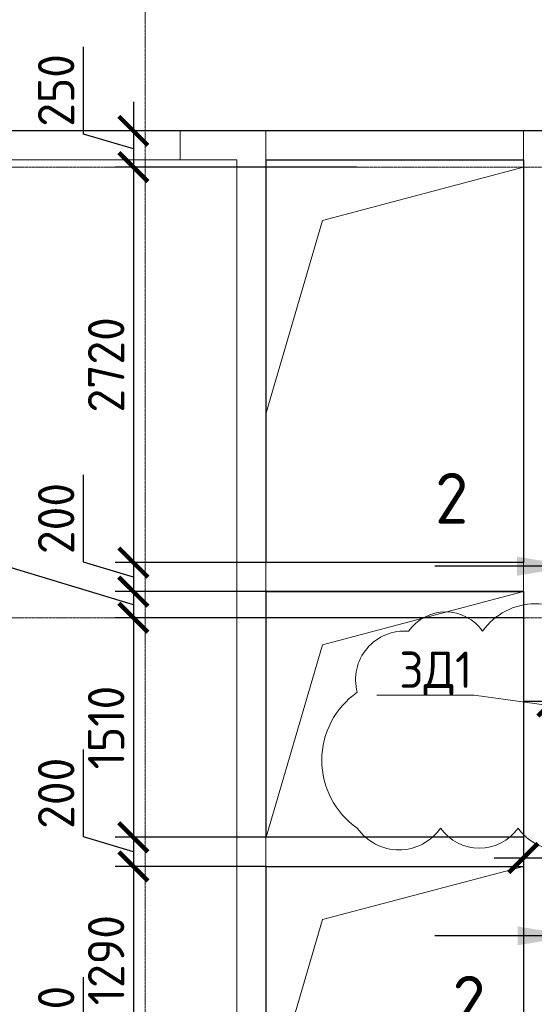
# Model space of a CAD drawing. Header units: millimetres. Extents: x -42044588 to 856694, y -806701 to 941911.
# Tile 105 of 256: x -175382 to -171843, y -328471 to -321698. Entities that reach past the tile are written whole.
import ezdxf
from ezdxf import colors
from ezdxf.entities.mleader import LeaderData, LeaderLine
from ezdxf.enums import TextEntityAlignment as Align
from ezdxf.math import Vec2, Vec3

# ---------------------------------------------------------------- set-up
doc = ezdxf.new("R2010")
doc.units = ezdxf.units.MM
for name, pattern in [('______5', [1100, 800, -100, 100, -100]), ('DASHED', [7, 5, -2, 0]), ('осевая', [50.8, 31.75, -6.35, 6.35, -6.35])]:
    doc.linetypes.add(name, pattern=pattern)
for name, color, linetype, lineweight in [('907Сл Осевые', 1, 'Continuous', 0), ('Оси', 40, '______5', 18), ('Перекрытие ж_бетон', 1, 'Continuous', 30), ('подоснова', 151, 'Continuous', 5), ('РАЗМЕРЫ', 1, 'Continuous', 9), ('Символы 0.20', 1, 'Continuous', 20), ('Символы 0.20 @ 100', 1, 'Continuous', 20), ('СТЕНЫ', 3, 'Continuous', 30)]:
    doc.layers.add(name, color=color, linetype=linetype, lineweight=lineweight)
doc.styles.add('GOST-2.304_Type-B', font='GOST_Common.ttf')
doc.styles.add('ГОСТ', font='GOST_Common.ttf')
doc.dimstyles.new('СПДС', dxfattribs={"dimscale": 100, "dimtxt": 2.5, "dimasz": 2, "dimexe": 1.25, "dimexo": 0, "dimtad": 1, "dimdec": 0, "dimrnd": 5, "dimtxsty": 'GOST-2.304_Type-B', "dimblk": 'ARCHTICK', "dimcen": 2.5, "dimdle": 2, "dimclrd": 1, "dimclre": 1, "dimclrt": 1, "dimadec": 0, "dimazin": 2, "dimtfac": 0.75, "dimtdec": 0, "dimtmove": 1, "dimatfit": 3, "dimfxl": 0, "dimtolj": 1, "dimarcsym": 0})

# ---------------------------------------------------------------- blocks, each defined once
blk = doc.blocks.new('оси блок 2')
at = {"layer": 'Оси', "color": 16, "linetype": 'осевая', "lineweight": 0, "ltscale": 0.25, "transparency": 33554687}
for p, q in [((-64304.7, -322543), (-64304.7, -347914.1)), ((-89822.3, -326301.3), (-37238.5, -326301.3)), ((-89822.3, -329401.3), (-37238.5, -329401.3))]:
    blk.add_line(p, q, dxfattribs=at)
blk = doc.blocks.new('подложка стн 1-го этажа')
at = {"layer": 'СТЕНЫ', "color": 252, "linetype": 'DASHED', "lineweight": 0, "ltscale": 0.5, "true_color": 0x939598, "transparency": 33554687}
for p, q in [((30273.8, 26361.8, -200), (30273.8, 19411.8, -200)), ((30273.8, 26361.8, -200), (30273.8, 26361.8, -200)), ((32043.8, 26361.8, -200), (32043.8, 19411.8, -200)), ((32043.8, 26361.8, -200), (32043.8, 26361.8, -200)), ((27893.8, 26161.8, -200), (30073.8, 26161.8, -200)), ((30073.8, 19411.8, -200), (30073.8, 26161.8, -200)), ((30073.8, 26161.8, -200), (30073.8, 26161.8, -200)), ((30273.8, 26161.8, -200), (30273.8, 26161.8, -200)), ((32043.8, 26161.8, -200), (30273.8, 26161.8, -200)), ((32043.8, 26161.8, -200), (32043.8, 26161.8, -200)), ((30273.8, 23391.8, -200), (30273.8, 23391.8, -200)), ((32043.8, 23391.8, -200), (30273.8, 23391.8, -200)), ((32043.8, 23391.8, -200), (32043.8, 23391.8, -200)), ((32043.8, 23191.8, -200), (30273.8, 23191.8, -200)), ((30273.8, 23191.8, -200), (30273.8, 23191.8, -200)), ((32043.8, 23191.8, -200), (32043.8, 23191.8, -200)), ((30273.8, 21501.8, -200), (32043.8, 21501.8, -200)), ((30273.8, 21501.8, -200), (30273.8, 21501.8, -200)), ((32043.8, 21501.8, -200), (32043.8, 21501.8, -200)), ((30273.8, 21301.8, -200), (30273.8, 21301.8, -200)), ((30273.8, 21301.8, -200), (32043.8, 21301.8, -200)), ((32043.8, 21301.8, -200), (32043.8, 21301.8, -200))]:
    blk.add_line(p, q, dxfattribs=at)
at = {"layer": 'СТЕНЫ', "color": 252, "linetype": 'DASHED', "lineweight": 0, "ltscale": 0.5, "true_color": 0x939598, "transparency": 33554687, "elevation": -200}
blk.add_lwpolyline([(35043.8, 26111.8), (35043.9, 26361.8), (27693.9, 26361.8), (27693.9, 26111.8)], dxfattribs=at)
at = {"layer": 'СТЕНЫ', "color": 252, "linetype": 'DASHED', "lineweight": 0, "ltscale": 0.5, "true_color": 0x939598, "transparency": 33554687, "elevation": -560}
blk.add_lwpolyline([(28283.9, 26364.8), (29683.7, 26364.8), (29683.7, 26161.8), (28283.9, 26161.8)], close=True, dxfattribs=at)
blk = doc.blocks.new('_ArchTick')
at = {"color": 0, "linetype": 'ByBlock', "const_width": 0.15}
blk.add_lwpolyline([(-0.5, -0.5), (0.5, 0.5)], dxfattribs=at)
blk = doc.blocks.new('*D936')
at = {"layer": 'DEFPOINTS', "color": 0, "transparency": 16777216}
for p in [(-173063.6, -322462.1), (-174600.1, -322712.1), (-173063.6, -322712.1)]:
    blk.add_point(p, dxfattribs=at)
at = {"layer": 'РАЗМЕРЫ', "color": 1, "lineweight": -2, "transparency": 16777216}
for p, q in [((-174943.8, -322484), (-174943.8, -321884)), ((-174600.1, -322262.1), (-174600.1, -322912.1)), ((-173063.6, -322462.1), (-174725.1, -322462.1)), ((-174600.1, -322587.1), (-174943.8, -322484)), ((-173063.6, -322712.1), (-174725.1, -322712.1))]:
    blk.add_line(p, q, dxfattribs=at)
at = {"layer": 'РАЗМЕРЫ', "color": 1, "lineweight": -2, "transparency": 16777216, "xscale": 200, "yscale": 200, "zscale": 200}
for p, rotation in [((-174600.1, -322462.1), 90), ((-174600.1, -322712.1), 270)]:
    blk.add_blockref('_ArchTick', p, dxfattribs=dict(at, rotation=rotation))
at = {"layer": 'РАЗМЕРЫ', "color": 1, "lineweight": 0, "transparency": 16777216, "insert": (-175131.3, -322184), "char_height": 250, "attachment_point": 5, "rotation": 90, "style": 'GOST-2.304_Type-B'}
blk.add_mtext('\\A1;250', dxfattribs=at)
blk = doc.blocks.new('*D937')
at = {"layer": 'DEFPOINTS', "color": 0, "transparency": 16777216}
for p in [(-173063.6, -322712.1), (-174600.1, -325432.1), (-173688, -325432.1, 0)]:
    blk.add_point(p, dxfattribs=at)
at = {"layer": 'РАЗМЕРЫ', "color": 1, "lineweight": -2, "transparency": 16777216}
for p, q in [((-174600.1, -322512.1), (-174600.1, -325632.1)), ((-173063.6, -322712.1), (-174725.1, -322712.1)), ((-173688, -325432.1), (-174725.1, -325432.1))]:
    blk.add_line(p, q, dxfattribs=at)
at = {"layer": 'РАЗМЕРЫ', "color": 1, "lineweight": -2, "transparency": 16777216, "xscale": 200, "yscale": 200, "zscale": 200}
for p, rotation in [((-174600.1, -322712.1), 90), ((-174600.1, -325432.1), 270)]:
    blk.add_blockref('_ArchTick', p, dxfattribs=dict(at, rotation=rotation))
at = {"layer": 'РАЗМЕРЫ', "color": 1, "lineweight": 0, "transparency": 16777216, "insert": (-174787.6, -324072.1), "char_height": 250, "attachment_point": 5, "rotation": 90, "style": 'GOST-2.304_Type-B'}
blk.add_mtext('\\A1;2720', dxfattribs=at)
blk = doc.blocks.new('*D938')
at = {"layer": 'DEFPOINTS', "color": 0, "transparency": 16777216}
for p in [(-173688, -325432.1, 0), (-174600.1, -325632.1), (-173688, -325632.1, 0)]:
    blk.add_point(p, dxfattribs=at)
at = {"layer": 'РАЗМЕРЫ', "color": 1, "lineweight": -2, "transparency": 16777216}
for p, q in [((-174943.8, -325429), (-174943.8, -324829)), ((-174600.1, -325232.1), (-174600.1, -325832.1)), ((-174600.1, -325532.1), (-174943.8, -325429)), ((-173688, -325432.1), (-174725.1, -325432.1)), ((-173688, -325632.1), (-174725.1, -325632.1))]:
    blk.add_line(p, q, dxfattribs=at)
at = {"layer": 'РАЗМЕРЫ', "color": 1, "lineweight": -2, "transparency": 16777216, "xscale": 200, "yscale": 200, "zscale": 200}
for p, rotation in [((-174600.1, -325432.1), 90), ((-174600.1, -325632.1), 270)]:
    blk.add_blockref('_ArchTick', p, dxfattribs=dict(at, rotation=rotation))
at = {"layer": 'РАЗМЕРЫ', "color": 1, "lineweight": 0, "transparency": 16777216, "insert": (-175131.3, -325129), "char_height": 250, "attachment_point": 5, "rotation": 90, "style": 'GOST-2.304_Type-B'}
blk.add_mtext('\\A1;200', dxfattribs=at)
blk = doc.blocks.new('*D943')
at = {"layer": 'DEFPOINTS', "color": 0, "transparency": 16777216}
for p in [(-171918, -325632.1, 0), (-174600.1, -325812.1), (-171918, -325812.1, 0)]:
    blk.add_point(p, dxfattribs=at)
at = {"layer": 'РАЗМЕРЫ', "color": 1, "lineweight": -2, "transparency": 16777216}
for p, q in [((-175477.8, -325455.9), (-175477.8, -324905.9)), ((-174600.1, -325432.1), (-174600.1, -326012.1)), ((-174600.1, -325722.1), (-175477.8, -325455.9)), ((-171918, -325632.1), (-174725.1, -325632.1)), ((-171918, -325812.1), (-174725.1, -325812.1))]:
    blk.add_line(p, q, dxfattribs=at)
at = {"layer": 'РАЗМЕРЫ', "color": 1, "lineweight": -2, "transparency": 16777216, "xscale": 200, "yscale": 200, "zscale": 200}
for p, rotation in [((-174600.1, -325632.1), 90), ((-174600.1, -325812.1), 270)]:
    blk.add_blockref('_ArchTick', p, dxfattribs=dict(at, rotation=rotation))
at = {"layer": 'РАЗМЕРЫ', "color": 1, "lineweight": 0, "transparency": 16777216, "insert": (-175665.3, -325180.9), "char_height": 250, "attachment_point": 5, "rotation": 90, "style": 'GOST-2.304_Type-B'}
blk.add_mtext('\\A1;180', dxfattribs=at)
blk = doc.blocks.new('*D939')
at = {"layer": 'DEFPOINTS', "color": 0, "transparency": 16777216}
for p in [(-173688, -325812.1, 0), (-174600.1, -327322.1), (-173688, -327322.1, 0)]:
    blk.add_point(p, dxfattribs=at)
at = {"layer": 'РАЗМЕРЫ', "color": 1, "lineweight": -2, "transparency": 16777216}
for p, q in [((-174600.1, -325612.1), (-174600.1, -327522.1)), ((-173688, -325812.1), (-174725.1, -325812.1)), ((-173688, -327322.1), (-174725.1, -327322.1))]:
    blk.add_line(p, q, dxfattribs=at)
at = {"layer": 'РАЗМЕРЫ', "color": 1, "lineweight": -2, "transparency": 16777216, "xscale": 200, "yscale": 200, "zscale": 200}
for p, rotation in [((-174600.1, -325812.1), 90), ((-174600.1, -327322.1), 270)]:
    blk.add_blockref('_ArchTick', p, dxfattribs=dict(at, rotation=rotation))
at = {"layer": 'РАЗМЕРЫ', "color": 1, "lineweight": 0, "transparency": 16777216, "insert": (-174787.6, -326567.1), "char_height": 250, "attachment_point": 5, "rotation": 90, "style": 'GOST-2.304_Type-B'}
blk.add_mtext('\\A1;1510', dxfattribs=at)
blk = doc.blocks.new('*D940')
at = {"layer": 'DEFPOINTS', "color": 0, "transparency": 16777216}
for p in [(-173688, -327322.1, 0), (-174600.1, -327522.1), (-173688, -327522.1, 0)]:
    blk.add_point(p, dxfattribs=at)
at = {"layer": 'РАЗМЕРЫ', "color": 1, "lineweight": -2, "transparency": 16777216}
for p, q in [((-174943.8, -327319), (-174943.8, -326719)), ((-174600.1, -327122.1), (-174600.1, -327722.1)), ((-174600.1, -327422.1), (-174943.8, -327319)), ((-173688, -327322.1), (-174725.1, -327322.1)), ((-173688, -327522.1), (-174725.1, -327522.1))]:
    blk.add_line(p, q, dxfattribs=at)
at = {"layer": 'РАЗМЕРЫ', "color": 1, "lineweight": -2, "transparency": 16777216, "xscale": 200, "yscale": 200, "zscale": 200}
for p, rotation in [((-174600.1, -327322.1), 90), ((-174600.1, -327522.1), 270)]:
    blk.add_blockref('_ArchTick', p, dxfattribs=dict(at, rotation=rotation))
at = {"layer": 'РАЗМЕРЫ', "color": 1, "lineweight": 0, "transparency": 16777216, "insert": (-175131.3, -327019), "char_height": 250, "attachment_point": 5, "rotation": 90, "style": 'GOST-2.304_Type-B'}
blk.add_mtext('\\A1;200', dxfattribs=at)
blk = doc.blocks.new('*D941')
at = {"layer": 'DEFPOINTS', "color": 0, "transparency": 16777216}
for p in [(-173688, -327522.1, 0), (-174600.1, -328812.1), (-173783.1, -328812.1)]:
    blk.add_point(p, dxfattribs=at)
at = {"layer": 'РАЗМЕРЫ', "color": 1, "lineweight": -2, "transparency": 16777216}
for p, q in [((-174600.1, -327322.1), (-174600.1, -329012.1)), ((-173688, -327522.1), (-174725.1, -327522.1)), ((-173783.1, -328812.1), (-174725.1, -328812.1))]:
    blk.add_line(p, q, dxfattribs=at)
at = {"layer": 'РАЗМЕРЫ', "color": 1, "lineweight": -2, "transparency": 16777216, "xscale": 200, "yscale": 200, "zscale": 200}
for p, rotation in [((-174600.1, -327522.1), 90), ((-174600.1, -328812.1), 270)]:
    blk.add_blockref('_ArchTick', p, dxfattribs=dict(at, rotation=rotation))
at = {"layer": 'РАЗМЕРЫ', "color": 1, "lineweight": 0, "transparency": 16777216, "insert": (-174787.6, -328167.1), "char_height": 250, "attachment_point": 5, "rotation": 90, "style": 'GOST-2.304_Type-B'}
blk.add_mtext('\\A1;1290', dxfattribs=at)
blk = doc.blocks.new('*D942')
at = {"layer": 'DEFPOINTS', "color": 0, "transparency": 16777216}
for p in [(-173783.1, -328812.1), (-174600.1, -329212.1), (-173688, -329212.1, 0)]:
    blk.add_point(p, dxfattribs=at)
at = {"layer": 'РАЗМЕРЫ', "color": 1, "lineweight": -2, "transparency": 16777216}
for p, q in [((-174943.8, -328909), (-174943.8, -328284)), ((-174600.1, -328612.1), (-174600.1, -329412.1)), ((-173783.1, -328812.1), (-174725.1, -328812.1)), ((-174600.1, -329012.1), (-174943.8, -328909)), ((-173688, -329212.1), (-174725.1, -329212.1))]:
    blk.add_line(p, q, dxfattribs=at)
at = {"layer": 'РАЗМЕРЫ', "color": 1, "lineweight": -2, "transparency": 16777216, "xscale": 200, "yscale": 200, "zscale": 200}
for p, rotation in [((-174600.1, -328812.1), 90), ((-174600.1, -329212.1), 270)]:
    blk.add_blockref('_ArchTick', p, dxfattribs=dict(at, rotation=rotation))
at = {"layer": 'РАЗМЕРЫ', "color": 1, "lineweight": 0, "transparency": 16777216, "insert": (-175131.3, -328596.5), "char_height": 250, "attachment_point": 5, "rotation": 90, "style": 'GOST-2.304_Type-B'}
blk.add_mtext('\\A1;400', dxfattribs=at)
blk = doc.blocks.new('*U366')
at = {"layer": 'Символы 0.20', "linetype": 'Continuous', "lineweight": 25}
for p, q in [((-5, 0.35), (-5, 10.05)), ((20.43, 0.35), (20.43, 10.05))]:
    blk.add_line(p, q, dxfattribs=at)
at = {"layer": 'Символы 0.20', "linetype": 'Continuous', "lineweight": 80}
for p, q in [((-7, 0), (0, 0)), ((22.43, 0), (15.43, 0))]:
    blk.add_line(p, q, dxfattribs=at)
at = {"layer": 'Символы 0.20', "linetype": 'Continuous', "lineweight": 25}
for points in [[(-5, 0.455), (-4.346, 4.361), (-5.654, 4.361)], [(20.43, 0.459), (19.772, 4.394), (21.089, 4.394)]]:
    blk.add_solid(points, dxfattribs=at)
at = {"layer": 'Символы 0.20', "style": 'ГОСТ'}
blk.add_attdef('2', text='', height=3.5, dxfattribs=at).set_placement((25.101, 7.752), align=Align.MIDDLE_RIGHT)
blk.add_attdef('1', text='', height=3.5, dxfattribs=at).set_placement((-9.5, 7.7), align=Align.MIDDLE_CENTER)
blk = doc.blocks.new('*D947')
at = {"layer": 'DEFPOINTS', "color": 0, "transparency": 16777216}
for p in [(-171718, -326388.2), (-171718, -326626), (-170648, -326708.2)]:
    blk.add_point(p, dxfattribs=at)
at = {"layer": 'РАЗМЕРЫ', "color": 1, "lineweight": -2, "transparency": 16777216}
for p, q in [((-171718, -326626), (-171718, -326263.2)), ((-170648, -326708.2), (-170648, -326263.2)), ((-170448, -326388.2), (-171918, -326388.2))]:
    blk.add_line(p, q, dxfattribs=at)
at = {"layer": 'РАЗМЕРЫ', "color": 1, "lineweight": -2, "transparency": 16777216, "xscale": 200, "yscale": 200, "zscale": 200, "rotation": 180}
blk.add_blockref('_ArchTick', (-171718, -326388.2), dxfattribs=at)
at = {"layer": 'РАЗМЕРЫ', "color": 1, "lineweight": -2, "transparency": 16777216, "xscale": 200, "yscale": 200, "zscale": 200}
blk.add_blockref('_ArchTick', (-170648, -326388.2), dxfattribs=at)
at = {"layer": 'РАЗМЕРЫ', "color": 1, "lineweight": 0, "transparency": 16777216, "insert": (-171183, -326200.7), "char_height": 250, "attachment_point": 5, "style": 'GOST-2.304_Type-B'}
blk.add_mtext('\\A1;1070', dxfattribs=at)
blk = doc.blocks.new('*D3702')
at = {"layer": 'DEFPOINTS', "color": 0, "transparency": 16777216}
for p in [(-173063.4, -322712.1), (-174599.9, -325432.1), (-173687.9, -325432.1, 0)]:
    blk.add_point(p, dxfattribs=at)
at = {"layer": 'РАЗМЕРЫ', "color": 1, "lineweight": -2, "transparency": 16777216}
for p, q in [((-174599.9, -322512.1), (-174599.9, -325632.1)), ((-173063.4, -322712.1), (-174724.9, -322712.1)), ((-173687.9, -325432.1), (-174724.9, -325432.1))]:
    blk.add_line(p, q, dxfattribs=at)
at = {"layer": 'РАЗМЕРЫ', "color": 1, "lineweight": -2, "transparency": 16777216, "xscale": 200, "yscale": 200, "zscale": 200}
for p, rotation in [((-174599.9, -322712.1), 90), ((-174599.9, -325432.1), 270)]:
    blk.add_blockref('_ArchTick', p, dxfattribs=dict(at, rotation=rotation))
at = {"layer": 'РАЗМЕРЫ', "color": 1, "lineweight": 0, "transparency": 16777216, "insert": (-174787.4, -324072.1), "char_height": 250, "attachment_point": 5, "rotation": 90, "style": 'GOST-2.304_Type-B'}
blk.add_mtext('\\A1;2720', dxfattribs=at)
blk = doc.blocks.new('*D3703')
at = {"layer": 'DEFPOINTS', "color": 0, "transparency": 16777216}
for p in [(-173687.9, -325432.1, 0), (-174599.9, -325632.1), (-173687.9, -325632.1, 0)]:
    blk.add_point(p, dxfattribs=at)
at = {"layer": 'РАЗМЕРЫ', "color": 1, "lineweight": -2, "transparency": 16777216}
for p, q in [((-174943.7, -325429), (-174943.7, -324829)), ((-174599.9, -325232.1), (-174599.9, -325832.1)), ((-174599.9, -325532.1), (-174943.7, -325429)), ((-173687.9, -325432.1), (-174724.9, -325432.1)), ((-173687.9, -325632.1), (-174724.9, -325632.1))]:
    blk.add_line(p, q, dxfattribs=at)
at = {"layer": 'РАЗМЕРЫ', "color": 1, "lineweight": -2, "transparency": 16777216, "xscale": 200, "yscale": 200, "zscale": 200}
for p, rotation in [((-174599.9, -325432.1), 90), ((-174599.9, -325632.1), 270)]:
    blk.add_blockref('_ArchTick', p, dxfattribs=dict(at, rotation=rotation))
at = {"layer": 'РАЗМЕРЫ', "color": 1, "lineweight": 0, "transparency": 16777216, "insert": (-175131.2, -325129), "char_height": 250, "attachment_point": 5, "rotation": 90, "style": 'GOST-2.304_Type-B'}
blk.add_mtext('\\A1;200', dxfattribs=at)
blk = doc.blocks.new('*D3761')
at = {"layer": 'DEFPOINTS', "color": 0, "transparency": 16777216}
for p in [(-171917.9, -325632.1, 0), (-174599.9, -325812.1), (-171917.9, -325812.1, 0)]:
    blk.add_point(p, dxfattribs=at)
at = {"layer": 'РАЗМЕРЫ', "color": 1, "lineweight": -2, "transparency": 16777216}
for p, q in [((-175477.7, -325455.9), (-175477.7, -324905.9)), ((-174599.9, -325432.1), (-174599.9, -326012.1)), ((-174599.9, -325722.1), (-175477.7, -325455.9)), ((-171917.9, -325632.1), (-174724.9, -325632.1)), ((-171917.9, -325812.1), (-174724.9, -325812.1))]:
    blk.add_line(p, q, dxfattribs=at)
at = {"layer": 'РАЗМЕРЫ', "color": 1, "lineweight": -2, "transparency": 16777216, "xscale": 200, "yscale": 200, "zscale": 200}
for p, rotation in [((-174599.9, -325632.1), 90), ((-174599.9, -325812.1), 270)]:
    blk.add_blockref('_ArchTick', p, dxfattribs=dict(at, rotation=rotation))
at = {"layer": 'РАЗМЕРЫ', "color": 1, "lineweight": 0, "transparency": 16777216, "insert": (-175665.2, -325180.9), "char_height": 250, "attachment_point": 5, "rotation": 90, "style": 'GOST-2.304_Type-B'}
blk.add_mtext('\\A1;180', dxfattribs=at)
blk = doc.blocks.new('*D3704')
at = {"layer": 'DEFPOINTS', "color": 0, "transparency": 16777216}
for p in [(-173687.9, -325812.1, 0), (-174599.9, -327322.1), (-173687.9, -327322.1, 0)]:
    blk.add_point(p, dxfattribs=at)
at = {"layer": 'РАЗМЕРЫ', "color": 1, "lineweight": -2, "transparency": 16777216}
for p, q in [((-174599.9, -325612.1), (-174599.9, -327522.1)), ((-173687.9, -325812.1), (-174724.9, -325812.1)), ((-173687.9, -327322.1), (-174724.9, -327322.1))]:
    blk.add_line(p, q, dxfattribs=at)
at = {"layer": 'РАЗМЕРЫ', "color": 1, "lineweight": -2, "transparency": 16777216, "xscale": 200, "yscale": 200, "zscale": 200}
for p, rotation in [((-174599.9, -325812.1), 90), ((-174599.9, -327322.1), 270)]:
    blk.add_blockref('_ArchTick', p, dxfattribs=dict(at, rotation=rotation))
at = {"layer": 'РАЗМЕРЫ', "color": 1, "lineweight": 0, "transparency": 16777216, "insert": (-174787.4, -326567.1), "char_height": 250, "attachment_point": 5, "rotation": 90, "style": 'GOST-2.304_Type-B'}
blk.add_mtext('\\A1;1510', dxfattribs=at)
blk = doc.blocks.new('*D3705')
at = {"layer": 'DEFPOINTS', "color": 0, "transparency": 16777216}
for p in [(-173687.9, -327322.1, 0), (-174599.9, -327522.1), (-173687.9, -327522.1, 0)]:
    blk.add_point(p, dxfattribs=at)
at = {"layer": 'РАЗМЕРЫ', "color": 1, "lineweight": -2, "transparency": 16777216}
for p, q in [((-174943.7, -327319), (-174943.7, -326719)), ((-174599.9, -327122.1), (-174599.9, -327722.1)), ((-174599.9, -327422.1), (-174943.7, -327319)), ((-173687.9, -327322.1), (-174724.9, -327322.1)), ((-173687.9, -327522.1), (-174724.9, -327522.1))]:
    blk.add_line(p, q, dxfattribs=at)
at = {"layer": 'РАЗМЕРЫ', "color": 1, "lineweight": -2, "transparency": 16777216, "xscale": 200, "yscale": 200, "zscale": 200}
for p, rotation in [((-174599.9, -327322.1), 90), ((-174599.9, -327522.1), 270)]:
    blk.add_blockref('_ArchTick', p, dxfattribs=dict(at, rotation=rotation))
at = {"layer": 'РАЗМЕРЫ', "color": 1, "lineweight": 0, "transparency": 16777216, "insert": (-175131.2, -327019), "char_height": 250, "attachment_point": 5, "rotation": 90, "style": 'GOST-2.304_Type-B'}
blk.add_mtext('\\A1;200', dxfattribs=at)
blk = doc.blocks.new('*D3706')
at = {"layer": 'DEFPOINTS', "color": 0, "transparency": 16777216}
for p in [(-173687.9, -327522.1, 0), (-174599.9, -328812.1), (-173782.9, -328812.1)]:
    blk.add_point(p, dxfattribs=at)
at = {"layer": 'РАЗМЕРЫ', "color": 1, "lineweight": -2, "transparency": 16777216}
for p, q in [((-174599.9, -327322.1), (-174599.9, -329012.1)), ((-173687.9, -327522.1), (-174724.9, -327522.1)), ((-173782.9, -328812.1), (-174724.9, -328812.1))]:
    blk.add_line(p, q, dxfattribs=at)
at = {"layer": 'РАЗМЕРЫ', "color": 1, "lineweight": -2, "transparency": 16777216, "xscale": 200, "yscale": 200, "zscale": 200}
for p, rotation in [((-174599.9, -327522.1), 90), ((-174599.9, -328812.1), 270)]:
    blk.add_blockref('_ArchTick', p, dxfattribs=dict(at, rotation=rotation))
at = {"layer": 'РАЗМЕРЫ', "color": 1, "lineweight": 0, "transparency": 16777216, "insert": (-174787.4, -328167.1), "char_height": 250, "attachment_point": 5, "rotation": 90, "style": 'GOST-2.304_Type-B'}
blk.add_mtext('\\A1;1290', dxfattribs=at)
blk = doc.blocks.new('*D3707')
at = {"layer": 'DEFPOINTS', "color": 0, "transparency": 16777216}
for p in [(-173782.9, -328812.1), (-174599.9, -329212.1), (-173687.9, -329212.1, 0)]:
    blk.add_point(p, dxfattribs=at)
at = {"layer": 'РАЗМЕРЫ', "color": 1, "lineweight": -2, "transparency": 16777216}
for p, q in [((-174943.7, -328909), (-174943.7, -328284)), ((-174599.9, -328612.1), (-174599.9, -329412.1)), ((-173782.9, -328812.1), (-174724.9, -328812.1)), ((-174599.9, -329012.1), (-174943.7, -328909)), ((-173687.9, -329212.1), (-174724.9, -329212.1))]:
    blk.add_line(p, q, dxfattribs=at)
at = {"layer": 'РАЗМЕРЫ', "color": 1, "lineweight": -2, "transparency": 16777216, "xscale": 200, "yscale": 200, "zscale": 200}
for p, rotation in [((-174599.9, -328812.1), 90), ((-174599.9, -329212.1), 270)]:
    blk.add_blockref('_ArchTick', p, dxfattribs=dict(at, rotation=rotation))
at = {"layer": 'РАЗМЕРЫ', "color": 1, "lineweight": 0, "transparency": 16777216, "insert": (-175131.2, -328596.5), "char_height": 250, "attachment_point": 5, "rotation": 90, "style": 'GOST-2.304_Type-B'}
blk.add_mtext('\\A1;400', dxfattribs=at)
blk = doc.blocks.new('*D3708')
at = {"layer": 'DEFPOINTS', "color": 0, "transparency": 16777216}
for p in [(-173687.9, -329212.1, 0), (-174599.9, -329412.1), (-173687.9, -329412.1, 0)]:
    blk.add_point(p, dxfattribs=at)
at = {"layer": 'РАЗМЕРЫ', "color": 1, "lineweight": -2, "transparency": 16777216}
for p, q in [((-175537.7, -328612.2), (-175537.7, -328012.2)), ((-174599.9, -329312.1), (-175537.7, -328612.2)), ((-174599.9, -329012.1), (-174599.9, -329612.1)), ((-173687.9, -329212.1), (-174724.9, -329212.1)), ((-173687.9, -329412.1), (-174724.9, -329412.1))]:
    blk.add_line(p, q, dxfattribs=at)
at = {"layer": 'РАЗМЕРЫ', "color": 1, "lineweight": -2, "transparency": 16777216, "xscale": 200, "yscale": 200, "zscale": 200}
for p, rotation in [((-174599.9, -329212.1), 90), ((-174599.9, -329412.1), 270)]:
    blk.add_blockref('_ArchTick', p, dxfattribs=dict(at, rotation=rotation))
at = {"layer": 'РАЗМЕРЫ', "color": 1, "lineweight": 0, "transparency": 16777216, "insert": (-175725.2, -328312.2), "char_height": 250, "attachment_point": 5, "rotation": 90, "style": 'GOST-2.304_Type-B'}
blk.add_mtext('\\A1;200', dxfattribs=at)
blk = doc.blocks.new('*D3744')
at = {"layer": 'DEFPOINTS', "color": 0, "transparency": 16777216}
for p in [(-171717.9, -326388.2), (-171717.9, -326626), (-170647.9, -326708.2)]:
    blk.add_point(p, dxfattribs=at)
at = {"layer": 'РАЗМЕРЫ', "color": 1, "lineweight": -2, "transparency": 16777216}
for p, q in [((-171717.9, -326626), (-171717.9, -326263.2)), ((-170647.9, -326708.2), (-170647.9, -326263.2)), ((-170447.9, -326388.2), (-171917.9, -326388.2))]:
    blk.add_line(p, q, dxfattribs=at)
at = {"layer": 'РАЗМЕРЫ', "color": 1, "lineweight": -2, "transparency": 16777216, "xscale": 200, "yscale": 200, "zscale": 200, "rotation": 180}
blk.add_blockref('_ArchTick', (-171717.9, -326388.2), dxfattribs=at)
at = {"layer": 'РАЗМЕРЫ', "color": 1, "lineweight": -2, "transparency": 16777216, "xscale": 200, "yscale": 200, "zscale": 200}
blk.add_blockref('_ArchTick', (-170647.9, -326388.2), dxfattribs=at)
at = {"layer": 'РАЗМЕРЫ', "color": 1, "lineweight": 0, "transparency": 16777216, "insert": (-171182.9, -326200.7), "char_height": 250, "attachment_point": 5, "style": 'GOST-2.304_Type-B'}
blk.add_mtext('\\A1;1070', dxfattribs=at)
blk = doc.blocks.new('_None')

msp = doc.modelspace()

# ---------------------------------------------------------------- linework, layer by layer
at = {"layer": '907Сл Осевые', "color": 240, "true_color": 0xed1f24, "elevation": 1080.018}
msp.add_lwpolyline([(-173061.129, -327258.961, 0.52056705), (-172487.28, -327258.961, 0.52056705), (-171954.677, -327258.961, 0.52056705), (-171383.173, -327258.961, 0.52056705), (-170860.943, -327258.961, 0.52056705), (-170282.013, -327258.961, 0.52056705), (-169483.386, -327258.961, 0.52056705), (-168912.513, -327258.961, 0.52056705), (-168591.421, -326871.765, 0.52056705), (-168591.421, -326132.548, 0.52056705), (-169012.958, -325904.301, 0.52056705), (-169672.43, -325904.301, 0.52056705), (-170174.389, -325904.301, 0.52056705), (-170796.936, -325904.301, 0.52056705), (-171475.286, -325904.301, 0.52056705), (-172198.297, -325904.301, 0.52056705), (-172707.068, -325904.301, 0.52056705), (-173061.129, -326324.724, 0.52056705)], format="xyb", close=True, dxfattribs=at)
at = {"layer": 'Перекрытие ж_бетон'}
for points in [[(-168918.038, -322462.136), (-182158.038, -322462.136), (-182158.038, -322462.136), (-185508.038, -322462.136), (-185508.038, -322462.136), (-196168.038, -322462.136), (-196168.038, -339362.136)], [(-167418.038, -322462.136), (-175708.038, -322462.136)]]:
    msp.add_lwpolyline(points, dxfattribs=at)
at = {"layer": 'Перекрытие ж_бетон', "elevation": 360.018}
for points in [[(-173688.003, -322662.136), (-171918.003, -322662.136), (-171918.003, -325432.135), (-173688.003, -325432.135)], [(-173688.003, -325632.135), (-171918.003, -325632.135), (-171918.003, -327322.136), (-173688.003, -327322.136)], [(-173688.003, -327522.136), (-171918.003, -327522.136), (-171918.003, -329212.136), (-173688.003, -329212.136)]]:
    msp.add_lwpolyline(points, close=True, dxfattribs=at)
at = {"layer": 'РАЗМЕРЫ', "color": 2, "lineweight": 0}
for points, elevation in [([(-173688.003, -324402.137), (-173299.432, -323077.9), (-171918.003, -322712.137)], 360), ([(-173688.003, -327322.135), (-173299.432, -325997.898), (-171918.003, -325632.135)], 360.018), ([(-173688.003, -329212.136), (-173299.432, -327887.899), (-171918.003, -327522.136)], 360.018)]:
    msp.add_lwpolyline(points, dxfattribs=dict(at, elevation=elevation))

# ---------------------------------------------------------------- block references
msp.add_blockref('подложка стн 1-го этажа', (-203961.961, -348823.931, 560))
at = {"layer": 'РАЗМЕРЫ'}
msp.add_blockref('оси блок 2', (-110213.32, 3589.186), dxfattribs=at)
at = {"layer": 'Символы 0.20 @ 100'}
ref = msp.add_blockref('*U366', (-171522.085, -327500.034, 720), dxfattribs=dict(at, xscale=100, yscale=100, zscale=100, rotation=90))
ref.add_attrib('1', '2', dxfattribs={"layer": 'Символы 0.20', "height": 350, "style": 'ГОСТ'}).set_placement((-172292.085, -328450.034, 720), align=Align.MIDDLE_CENTER)
ref.add_attrib('2', '2', dxfattribs={"layer": 'Символы 0.20', "height": 350, "style": 'ГОСТ'}).set_placement((-172297.286, -324989.968, 720), align=Align.MIDDLE_RIGHT)

# ---------------------------------------------------------------- dimensions: what is measured, and where the dimension line sits
at = {"layer": '907Сл Осевые'}
msp.add_linear_dim(base=(-171918.003, -327464.402), p1=(-171568.132, -326852.683), p2=(-171918.003, -326903.267, 360.018), location=(-171302.222, -327870.652), dimstyle='СПДС', dxfattribs=at).render()
at = {"layer": 'РАЗМЕРЫ', "lineweight": 0}
for base, p1, p2, picture, middle in [((-174600.073, -322712.137, 360), (-173063.573, -322462.136, 360), (-173063.573, -322712.137, 360), '*D936', (-175131.323, -322421.512, 360)), ((-174600.073, -325432.135, 360), (-173063.573, -322712.137, 360), (-173688.003, -325432.135, 360.018), '*D937', (-174787.573, -324072.136, 360)), ((-174599.931, -325432.135, 360), (-173063.431, -322712.137, 360), (-173687.861, -325432.135, 360.018), '*D3702', (-174787.431, -324072.136, 360)), ((-174600.073, -325632.135, 360), (-173688.003, -325432.135, 360.018), (-173688.003, -325632.135, 360.018), '*D938', (-175131.323, -325366.51, 360)), ((-174599.931, -325632.135, 360), (-173687.861, -325432.135, 360.018), (-173687.861, -325632.135, 360.018), '*D3703', (-175131.181, -325366.51, 360)), ((-174600.073, -327322.136, 360), (-173688.003, -325812.137, 360.018), (-173688.003, -327322.136, 360.018), '*D939', (-174787.573, -326567.137, 360)), ((-174599.931, -327322.136, 360), (-173687.861, -325812.137, 360.018), (-173687.861, -327322.136, 360.018), '*D3704', (-174787.431, -326567.137, 360)), ((-174600.073, -327522.136, 360), (-173688.003, -327322.136, 360.018), (-173688.003, -327522.136, 360.018), '*D940', (-175131.323, -327256.511, 360)), ((-174599.931, -327522.136, 360), (-173687.861, -327322.136, 360.018), (-173687.861, -327522.136, 360.018), '*D3705', (-175131.181, -327256.511, 360)), ((-174600.073, -328812.137, 360), (-173688.003, -327522.136, 360.018), (-173783.073, -328812.137, 360), '*D941', (-174787.573, -328167.137, 360)), ((-174599.931, -328812.137, 360), (-173687.861, -327522.136, 360.018), (-173782.931, -328812.137, 360), '*D3706', (-174787.431, -328167.137, 360)), ((-174600.073, -329212.136, 360), (-173783.073, -328812.137, 360), (-173688.003, -329212.136, 360.018), '*D942', (-175131.323, -328846.512, 360)), ((-174599.931, -329212.136, 360), (-173782.931, -328812.137, 360), (-173687.861, -329212.136, 360.018), '*D3707', (-175131.181, -328846.512, 360))]:
    dim = msp.add_linear_dim(base=base, p1=p1, p2=p2, angle=90, dimstyle='СПДС', override={"dimrnd": 5}, dxfattribs=at)
    dim.commit()
    dim.dimension.update_dxf_attribs({"geometry": picture, "text_midpoint": middle})
for base, p1, p2, picture, middle in [((-174600.073, -325812.137, 360), (-171918.003, -325632.135, 360.018), (-171918.003, -325812.137, 360.018), '*D943', (-175477.843, -325393.399, 360)), ((-174599.931, -325812.137, 360), (-171917.861, -325632.135, 360.018), (-171917.861, -325812.137, 360.018), '*D3761', (-175477.701, -325393.399, 360))]:
    dim = msp.add_linear_dim(base=base, p1=p1, p2=p2, angle=90, dimstyle='СПДС', override={"dimrnd": 5}, dxfattribs=at)
    dim.commit()
    dim.dimension.update_dxf_attribs({"geometry": picture, "text_midpoint": middle, "dimtype": 160})
for base, p1, p2, picture, middle in [((-171718.038, -326388.187, 360), (-170648.038, -326708.181, 360), (-171718.038, -326626.02, 360), '*D947', (-171183.038, -326200.687, 360)), ((-171717.896, -326388.187, 360), (-170647.896, -326708.181, 360), (-171717.896, -326626.02, 360), '*D3744', (-171182.896, -326200.687, 360))]:
    dim = msp.add_linear_dim(base=base, p1=p1, p2=p2, dimstyle='СПДС', override={"dimrnd": 5}, dxfattribs=at)
    dim.commit()
    dim.dimension.update_dxf_attribs({"geometry": picture, "text_midpoint": middle})
dim = msp.add_linear_dim(base=(-174599.931, -329412.136, 360), p1=(-173687.861, -329212.136, 360.018), p2=(-173687.861, -329412.136, 360.018), angle=90, dimstyle='СПДС', dxfattribs=at)
dim.commit()
dim.dimension.update_dxf_attribs({"geometry": '*D3708', "text_midpoint": (-175537.728, -328549.75, 360), "dimtype": 160})

# ---------------------------------------------------------------- leaders
at = {"layer": 'подоснова', "color": 2, "ltscale": 0.3}
ml = msp.add_multileader_mtext('Standard', dxfattribs=at)
ml.set_content('ЗД1', color=2, style='GOST-2.304_Type-B')
ml.set_leader_properties(color=256, linetype='ByLayer', lineweight=15)
ml.set_arrow_properties(name='NONE')
ml.build(insert=Vec2(0, 0))
ml.multileader.update_dxf_attribs({"text_left_attachment_type": 6, "text_right_attachment_type": 6, "dogleg_length": 0.1, "arrow_head_size": 18})
ctx = ml.context
ctx.base_point, ctx.char_height, ctx.arrow_head_size, ctx.landing_gap_size, ctx.plane_origin = Vec3(-172783.995, -326344.285, 360), 250, 18, 20, Vec3(-166569.814, -319225.161, 360)
ctx.left_attachment, ctx.right_attachment, ctx.text_align_type = 6, 6, 1
notes = []
notes.append((ctx, [(1, (1, 1, 0), (-172256.395, -326344.285, 360), (-1, 0), 0.1, [(3, [(-171568.132, -326852.683, 360), (-170798.132, -326847.683, 360), (-170038.129, -326786.666, 360), (-169268.129, -326761.969, 360)], 0, [])])]))
ctx.mtext.insert, ctx.mtext.alignment, ctx.mtext.flow_direction = Vec3(-172520.245, -326044.285, 360), 2, 5
for ctx, leaders in notes:
    for number, flags, end, landing, length, lines in leaders:
        leader = LeaderData()
        leader.index, (leader.has_last_leader_line, leader.has_dogleg_vector, leader.attachment_direction) = number, flags
        leader.last_leader_point, leader.dogleg_vector, leader.dogleg_length = Vec3(end), Vec3(landing), length
        for number, points, colour, breaks in lines:
            line = LeaderLine()
            line.index, line.vertices, line.color, line.breaks = number, Vec3.list(points), colors.encode_raw_color(colour), breaks
            leader.lines.append(line)
        ctx.leaders.append(leader)

doc.saveas('drawing.dxf')
